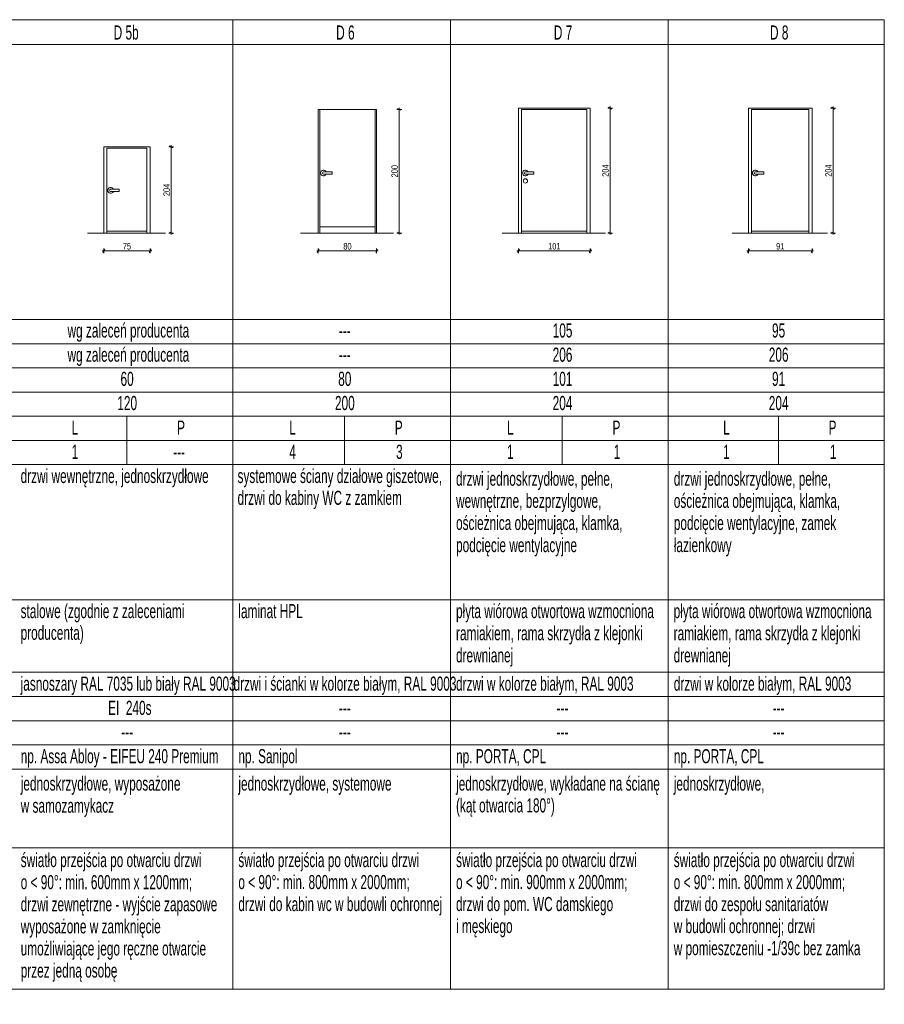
# Model space of a CAD drawing. Header units: centimetres. Extents: x 4440 to 22481, y -13438 to -10264.
# Tile 11 of 20: x 8150 to 10294, y -12849 to -10406. Entities that reach past the tile are written whole.
import ezdxf

# ---------------------------------------------------------------- set-up
doc = ezdxf.new("R2010")
doc.units = ezdxf.units.CM
doc.header["$MEASUREMENT"] = 0
for name, color, linetype in [('00RamTab-L', 7, 'Continuous'), ('499-Wymiary i opisy', 7, 'Continuous'), ('MF_Logo', 7, 'Continuous')]:
    doc.layers.add(name, color=color, linetype=linetype)
doc.styles.add('GENERATED_STYLE_1', font='txt')
doc.styles.add('GENERATED_STYLE_2', font='txt')
doc.dimstyles.new('GENERATED_STYLE__1', dxfattribs={"dimtxt": 16, "dimasz": 6.08, "dimexe": 0.18, "dimexo": 0.0625, "dimgap": 0.09, "dimtad": 1, "dimdec": 0, "dimzin": 0, "dimdsep": 46, "dimtxsty": 'GENERATED_STYLE_1', "dimblk": 'ARROWHEAD_2', "dimblk1": 'ARROWHEAD_2', "dimblk2": 'ARROWHEAD_2', "dimcen": 0.09, "dimse1": 1, "dimse2": 1, "dimclrd": 7, "dimclre": 7, "dimclrt": 7, "dimadec": 0, "dimazin": 0, "dimtfac": 1, "dimtdec": 4, "dimtmove": 0, "dimatfit": 3, "dimfxl": 0, "dimtolj": 1, "dimtzin": 0, "dimarcsym": 0})
doc.dimstyles.new('GENERATED_STYLE__2', dxfattribs={"dimtxt": 16, "dimasz": 6.08, "dimexe": 0.18, "dimexo": 0.0625, "dimgap": 0.09, "dimtad": 1, "dimtih": 1, "dimtoh": 1, "dimdec": 0, "dimzin": 0, "dimdsep": 46, "dimtxsty": 'GENERATED_STYLE_1', "dimblk": 'ARROWHEAD_2', "dimblk1": 'ARROWHEAD_2', "dimblk2": 'ARROWHEAD_2', "dimcen": 0.09, "dimse1": 1, "dimse2": 1, "dimclrd": 7, "dimclre": 7, "dimclrt": 7, "dimadec": 0, "dimazin": 0, "dimtfac": 1, "dimtdec": 4, "dimtmove": 0, "dimatfit": 3, "dimfxl": 0, "dimtolj": 1, "dimtzin": 0, "dimarcsym": 0})

# ---------------------------------------------------------------- blocks, each defined once
blk = doc.blocks.new('*D2')
at = {"layer": '499-Wymiary i opisy', "color": 7, "linetype": 'Continuous', "lineweight": 13}
for p, q in [((9619.7, -10625.4), (9607.7, -10625.4)), ((9617.7, -10627.7), (9609.7, -10623.1)), ((9613.7, -10625.4), (9613.7, -10621.5)), ((9613.7, -10935.1), (9613.7, -10625.4)), ((9619.7, -10935.1), (9607.7, -10935.1)), ((9609.7, -10932.8), (9617.7, -10937.4)), ((9613.7, -10939), (9613.7, -10935.1))]:
    blk.add_line(p, q, dxfattribs=at)
at = {"layer": '499-Wymiary i opisy', "color": 7, "lineweight": 13, "insert": (9610.5, -10795.6), "char_height": 16, "attachment_point": 7, "rotation": 90, "style": 'GENERATED_STYLE_1'}
blk.add_mtext('\\A1;{\\pql;\\fArial Narrow|b0|i0|c238|p34;204}', dxfattribs=at)
blk = doc.blocks.new('ARROWHEAD_2')
at = {"color": 0, "linetype": 'Continuous', "lineweight": 0}
for p, q in [((0, 0), (-1, 0)), ((-0.38, -0.66), (0.38, 0.66))]:
    blk.add_line(p, q, dxfattribs=at)
blk = doc.blocks.new('*D4')
at = {"layer": '499-Wymiary i opisy', "color": 7, "linetype": 'Continuous', "lineweight": 13}
for p, q in [((10172.6, -10625.4), (10160.6, -10625.4)), ((10170.6, -10627.7), (10162.6, -10623.1)), ((10166.6, -10625.4), (10166.6, -10621.5)), ((10166.6, -10935.1), (10166.6, -10625.4)), ((10172.6, -10935.1), (10160.6, -10935.1)), ((10162.6, -10932.8), (10170.6, -10937.4)), ((10166.6, -10939), (10166.6, -10935.1))]:
    blk.add_line(p, q, dxfattribs=at)
at = {"layer": '499-Wymiary i opisy', "color": 7, "lineweight": 13, "insert": (10163.4, -10795.6), "char_height": 16, "attachment_point": 7, "rotation": 90, "style": 'GENERATED_STYLE_1'}
blk.add_mtext('\\A1;{\\pql;\\fArial Narrow|b0|i0|c238|p34;204}', dxfattribs=at)
blk = doc.blocks.new('*D5')
at = {"layer": '499-Wymiary i opisy', "color": 7, "linetype": 'Continuous', "lineweight": 13}
for p, q in [((9382.5, -10979.4), (9386.4, -10979.4)), ((9388.7, -10975.4), (9384.1, -10983.4)), ((9386.4, -10985.4), (9386.4, -10973.4)), ((9386.4, -10979.4), (9564.4, -10979.4)), ((9562.1, -10983.4), (9566.7, -10975.4)), ((9564.4, -10985.4), (9564.4, -10973.4)), ((9564.4, -10979.4), (9568.3, -10979.4))]:
    blk.add_line(p, q, dxfattribs=at)
at = {"layer": '499-Wymiary i opisy', "color": 7, "lineweight": 13, "insert": (9460.1, -10976.2), "char_height": 16, "attachment_point": 7, "style": 'GENERATED_STYLE_1'}
blk.add_mtext('\\A1;{\\pql;\\fArial Narrow|b0|i0|c238|p34;101}', dxfattribs=at)
blk = doc.blocks.new('*D6')
at = {"layer": '499-Wymiary i opisy', "color": 7, "linetype": 'Continuous', "lineweight": 13}
for p, q in [((9952.8, -10979.4), (9956.7, -10979.4)), ((9959, -10975.4), (9954.4, -10983.4)), ((9956.7, -10985.4), (9956.7, -10973.4)), ((9956.7, -10979.4), (10114.5, -10979.4)), ((10112.2, -10983.4), (10116.8, -10975.4)), ((10114.5, -10985.4), (10114.5, -10973.4)), ((10114.5, -10979.4), (10118.4, -10979.4))]:
    blk.add_line(p, q, dxfattribs=at)
at = {"layer": '499-Wymiary i opisy', "color": 7, "lineweight": 13, "insert": (10025.4, -10976.2), "char_height": 16, "attachment_point": 7, "style": 'GENERATED_STYLE_1'}
blk.add_mtext('\\A1;{\\pql;\\fArial Narrow|b0|i0|c238|p34;91}', dxfattribs=at)
blk = doc.blocks.new('*D13')
at = {"layer": '499-Wymiary i opisy', "color": 7, "linetype": 'Continuous', "lineweight": 13}
for p, q in [((9094.9, -10630.7), (9086.9, -10626.1)), ((9090.9, -10628.4), (9090.9, -10624.5)), ((9096.9, -10628.4), (9084.9, -10628.4)), ((9090.9, -10935.1), (9090.9, -10628.4)), ((9096.9, -10935.1), (9084.9, -10935.1)), ((9086.9, -10932.8), (9094.9, -10937.4)), ((9090.9, -10939), (9090.9, -10935.1))]:
    blk.add_line(p, q, dxfattribs=at)
at = {"layer": '499-Wymiary i opisy', "color": 7, "lineweight": 13, "insert": (9087.7, -10797.1), "char_height": 16, "attachment_point": 7, "rotation": 90, "style": 'GENERATED_STYLE_1'}
blk.add_mtext('\\A1;{\\pql;\\fArial Narrow|b0|i0|c238|p34;200}', dxfattribs=at)
blk = doc.blocks.new('*D14')
at = {"layer": '499-Wymiary i opisy', "color": 7, "linetype": 'Continuous', "lineweight": 13}
for p, q in [((8886.1, -10979.4), (8890, -10979.4)), ((8892.3, -10975.4), (8887.7, -10983.4)), ((8890, -10985.4), (8890, -10973.4)), ((8890, -10979.4), (9034.8, -10979.4)), ((9032.5, -10983.4), (9037.1, -10975.4)), ((9034.8, -10985.4), (9034.8, -10973.4)), ((9034.8, -10979.4), (9038.7, -10979.4))]:
    blk.add_line(p, q, dxfattribs=at)
at = {"layer": '499-Wymiary i opisy', "color": 7, "lineweight": 13, "insert": (8952.2, -10976.2), "char_height": 16, "attachment_point": 7, "style": 'GENERATED_STYLE_1'}
blk.add_mtext('\\A1;{\\pql;\\fArial Narrow|b0|i0|c238|p34;80}', dxfattribs=at)
blk = doc.blocks.new('*D21')
at = {"layer": '499-Wymiary i opisy', "color": 7, "linetype": 'Continuous', "lineweight": 13}
for p, q in [((8531.4, -10721.3), (8519.4, -10721.3)), ((8529.4, -10723.6), (8521.4, -10719)), ((8525.4, -10721.3), (8525.4, -10717.4)), ((8525.4, -10935.1), (8525.4, -10721.3)), ((8531.4, -10935.1), (8519.4, -10935.1)), ((8521.4, -10932.8), (8529.4, -10937.4)), ((8525.4, -10939), (8525.4, -10935.1))]:
    blk.add_line(p, q, dxfattribs=at)
at = {"layer": '499-Wymiary i opisy', "color": 7, "lineweight": 13, "insert": (8522.2, -10843.6), "char_height": 16, "attachment_point": 7, "rotation": 90, "style": 'GENERATED_STYLE_1'}
blk.add_mtext('\\A1;{\\pql;\\fArial Narrow|b0|i0|c238|p34;204}', dxfattribs=at)
blk = doc.blocks.new('*D22')
at = {"layer": '499-Wymiary i opisy', "color": 7, "linetype": 'Continuous', "lineweight": 13}
for p, q in [((8354.2, -10979.4), (8358.1, -10979.4)), ((8360.4, -10975.4), (8355.8, -10983.4)), ((8358.1, -10985.4), (8358.1, -10973.4)), ((8358.1, -10979.4), (8473.2, -10979.4)), ((8470.9, -10983.4), (8475.5, -10975.4)), ((8473.2, -10985.4), (8473.2, -10973.4)), ((8473.2, -10979.4), (8477.1, -10979.4))]:
    blk.add_line(p, q, dxfattribs=at)
at = {"layer": '499-Wymiary i opisy', "color": 7, "lineweight": 13, "insert": (8405.4, -10976.2), "char_height": 16, "attachment_point": 7, "style": 'GENERATED_STYLE_1'}
blk.add_mtext('\\A1;{\\pql;\\fArial Narrow|b0|i0|c238|p34;75}', dxfattribs=at)

msp = doc.modelspace()

# ---------------------------------------------------------------- linework, layer by layer
at = {"layer": 'MF_Logo', "color": 7, "linetype": 'Continuous', "lineweight": 13}
for p, q in [((4439.5, -10405.9), (10293.6, -10405.9)), ((8678.2, -12811.5), (8678.2, -10405.9)), ((9217.9, -12811.5), (9217.9, -10405.9)), ((9757.7, -12811.5), (9757.7, -10405.9)), ((10293.6, -12811.5), (10293.6, -10405.9)), ((4439.5, -10467.2), (10293.6, -10467.2)), ((9386.4, -10935.1), (9386.4, -10625.4)), ((9386.4, -10625.4), (9564.4, -10625.4)), ((9564.4, -10935.1), (9564.4, -10625.4)), ((9956.7, -10935.1), (9956.7, -10625.4)), ((9956.7, -10625.4), (10114.5, -10625.4)), ((10114.5, -10935.1), (10114.5, -10625.4)), ((8890, -10935.1), (8890, -10628.4)), ((8890, -10628.4), (9034.8, -10628.4)), ((8894, -10935.1), (8894, -10628.4)), ((8894, -10628.4), (9030.8, -10628.4)), ((9030.8, -10935.1), (9030.8, -10628.4)), ((9034.8, -10935.1), (9034.8, -10628.4)), ((9394.4, -10935.1), (9394.4, -10628.4)), ((9394.4, -10628.4), (9556.4, -10628.4)), ((9556.4, -10935.1), (9556.4, -10628.4)), ((9964.7, -10935.1), (9964.7, -10628.4)), ((9964.7, -10628.4), (10106.5, -10628.4)), ((10106.5, -10935.1), (10106.5, -10628.4)), ((8358.1, -10935.1), (8358.1, -10721.3)), ((8358.1, -10721.3), (8473.2, -10721.3)), ((8473.2, -10935.1), (8473.2, -10721.3)), ((8366.1, -10935.1), (8366.1, -10724.3)), ((8366.1, -10724.3), (8465.2, -10724.3)), ((8465.2, -10935.1), (8465.2, -10724.3)), ((8903, -10783.4), (8924.3, -10783.4)), ((8903, -10788.9), (8924.3, -10788.9)), ((8924.3, -10783.4), (8924.3, -10788.9)), ((9403.4, -10783.4), (9424.8, -10783.4)), ((9403.4, -10788.9), (9424.8, -10788.9)), ((9424.8, -10783.4), (9424.8, -10788.9)), ((9973.7, -10783.4), (9995, -10783.4)), ((9973.7, -10788.9), (9995, -10788.9)), ((9995, -10783.4), (9995, -10788.9)), ((8375.1, -10826.7), (8396.4, -10826.7)), ((8375.1, -10832.1), (8396.4, -10832.1)), ((8396.4, -10826.7), (8396.4, -10832.1)), ((8317.7, -10935.1), (8511.3, -10935.1)), ((8366.1, -10930.4), (8465.2, -10930.4)), ((8845.6, -10935.1), (9076.8, -10935.1)), ((8894, -10920.1), (9030.8, -10920.1)), ((9346, -10935.1), (9602.5, -10935.1)), ((9394.4, -10930.4), (9556.4, -10930.4)), ((9916.3, -10935.1), (10152.5, -10935.1)), ((9964.7, -10930.4), (10106.5, -10930.4)), ((4439.5, -11149.7), (10293.6, -11149.7)), ((7598.6, -11209.7), (10293.6, -11209.7)), ((4439.5, -11269.7), (10293.6, -11269.7)), ((7598.6, -11329.7), (10293.6, -11329.7)), ((4439.5, -11389.7), (10293.6, -11389.7)), ((8415.7, -11509.7), (8415.7, -11389.7)), ((8955.4, -11509.7), (8955.4, -11389.7)), ((9495.2, -11509.7), (9495.2, -11389.7)), ((10031.1, -11509.7), (10031.1, -11389.7)), ((4439.5, -11449.7), (10293.6, -11449.7)), ((4439.5, -11509.7), (10293.6, -11509.7)), ((4439.5, -11845), (10293.6, -11845)), ((4439.5, -12025), (10293.6, -12025)), ((4439.5, -12085), (10293.6, -12085)), ((4439.5, -12145), (10293.6, -12145)), ((4439.5, -12205), (10293.6, -12205)), ((4439.5, -12205), (10293.6, -12205)), ((4439.5, -12265), (10293.6, -12265)), ((4439.5, -12460.4), (10293.6, -12460.4)), ((4439.5, -12811.5), (10293.6, -12811.5))]:
    msp.add_line(p, q, dxfattribs=at)
msp.add_circle((9403.7, -10805.9), 5.5, dxfattribs=at)
for centre, radius, start, end in [((8903.2, -10786.2), 7.23, 22.097, 337.903), ((8903.2, -10786.2), 2.73, 95.1077, 264.8923), ((9403.7, -10786.2), 7.23, 22.097, 337.903), ((9403.7, -10786.2), 2.73, 95.1077, 264.8923), ((9973.9, -10786.2), 7.23, 22.097, 337.903), ((9973.9, -10786.2), 2.73, 95.1077, 264.8923), ((8375.3, -10829.4), 7.23, 22.097, 337.903), ((8375.3, -10829.4), 2.73, 95.1077, 264.8923)]:
    msp.add_arc(centre, radius, start, end, dxfattribs=at)

# ---------------------------------------------------------------- texts
at = {"layer": '00RamTab-L', "color": 7, "linetype": 'Continuous', "lineweight": 25, "char_height": 35, "style": 'GENERATED_STYLE_2'}
for s, insert, attachment_point in [('\\A1;{\\W0.600000x;\\pql;\\fArial|b0|i0|c238|p38;D 5b}', (8382.7, -10420.2), 1), ('\\A1;{\\W0.600000x;\\pql;\\fArial|b0|i0|c238|p38;D 6}', (8934.5, -10420.2), 1), ('\\A1;{\\W0.600000x;\\pql;\\fArial|b0|i0|c238|p38;D 7}', (9474.2, -10420.2), 1), ('\\A1;{\\W0.600000x;\\pql;\\fArial|b0|i0|c238|p38;D 8}', (10010.2, -10420.2), 1), ('\\A1;{\\W0.600000x;\\pql;\\fArial|b0|i0|c238|p38;105}', (9471.3, -11159.4), 1), ('\\A1;{\\W0.600000x;\\pql;\\fArial|b0|i0|c238|p38;95}', (10015.2, -11159.4), 1), ('\\A1;{\\W0.600000x;\\pql;\\fArial|b0|i0|c238|p38;---}', (8941, -11159.4), 1), ('\\A1;{\\W0.600000x;\\pql;\\fArial|b0|i0|c238|p38;206}', (9471.3, -11219.4), 1), ('\\A1;{\\W0.600000x;\\pql;\\fArial|b0|i0|c238|p38;206}', (10007.2, -11219.4), 1), ('\\A1;{\\W0.600000x;\\pql;\\fArial|b0|i0|c238|p38;---}', (8941, -11219.4), 1), ('\\A1;{\\W0.600000x;\\pql;\\fArial|b0|i0|c238|p38;80}', (8939.5, -11279.4), 1), ('\\A1;{\\W0.600000x;\\pql;\\fArial|b0|i0|c238|p38;101}', (9471.3, -11279.4), 1), ('\\A1;{\\W0.600000x;\\pql;\\fArial|b0|i0|c238|p38;91}', (10015.2, -11279.4), 1), ('\\A1;{\\W0.600000x;\\pql;\\fArial|b0|i0|c238|p38;200}', (8931.5, -11339.4), 1), ('\\A1;{\\W0.600000x;\\pql;\\fArial|b0|i0|c238|p38;204}', (9471.3, -11339.4), 1), ('\\A1;{\\W0.600000x;\\pql;\\fArial|b0|i0|c238|p38;204}', (10007.2, -11339.4), 1), ('\\A1;{\\W0.600000x;\\pql;\\fArial|b0|i0|c238|p38;L}', (8278.4, -11400.4), 1), ('\\A1;{\\W0.600000x;\\pqr;\\fArial|b0|i0|c238|p38;P}', (8559.5, -11400.4), 3), ('\\A1;{\\W0.600000x;\\pql;\\fArial|b0|i0|c238|p38;L}', (8818.2, -11400.4), 1), ('\\A1;{\\W0.600000x;\\pqr;\\fArial|b0|i0|c238|p38;P}', (9099.3, -11400.4), 3), ('\\A1;{\\W0.600000x;\\pql;\\fArial|b0|i0|c238|p38;L}', (9358, -11400.4), 1), ('\\A1;{\\W0.600000x;\\pqr;\\fArial|b0|i0|c238|p38;P}', (9639.1, -11400.4), 3), ('\\A1;{\\W0.600000x;\\pql;\\fArial|b0|i0|c238|p38;L}', (9893.9, -11400.4), 1), ('\\A1;{\\W0.600000x;\\pqr;\\fArial|b0|i0|c238|p38;P}', (10175, -11400.4), 3), ('\\A1;{\\W0.600000x;\\pql;\\fArial|b0|i0|c238|p38;1}', (8278.4, -11460.4), 1), ('\\A1;{\\W0.600000x;\\pqr;\\fArial|b0|i0|c238|p38;---}', (8559.5, -11460.4), 3), ('\\A1;{\\W0.600000x;\\pql;\\fArial|b0|i0|c238|p38;4}', (8818.2, -11460.4), 1), ('\\A1;{\\W0.600000x;\\pqr;\\fArial|b0|i0|c238|p38;3}', (9099.3, -11460.4), 3), ('\\A1;{\\W0.600000x;\\pql;\\fArial|b0|i0|c238|p38;1}', (9358, -11460.4), 1), ('\\A1;{\\W0.600000x;\\pqr;\\fArial|b0|i0|c238|p38;1}', (9639.1, -11460.4), 3), ('\\A1;{\\W0.600000x;\\pql;\\fArial|b0|i0|c238|p38;1}', (9893.9, -11460.4), 1), ('\\A1;{\\W0.600000x;\\pqr;\\fArial|b0|i0|c238|p38;1}', (10175, -11460.4), 3), ('\\A1;{\\W0.600000x;\\pql;\\fArial|b0|i0|c238|p38;drzwi wewnętrzne, jednoskrzydłowe}', (8152, -11520.4), 1), ('\\A1;{\\W0.600000x;\\pql;\\fArial|b0|i0|c238|p38;laminat HPL}', (8691.8, -11855.6), 1), ('\\A1;{\\W0.600000x;\\pql;\\fArial|b0|i0|c238|p38;jasnoszary RAL 7035 lub biały RAL 9003}', (8152, -12035.6), 1), ('\\A1;{\\W0.600000x;\\pql;\\fArial|b0|i0|c238|p38;drzwi i ścianki w kolorze białym, RAL 9003}', (8680, -12035.6), 1), ('\\A1;{\\W0.600000x;\\pql;\\fArial|b0|i0|c238|p38;drzwi w kolorze białym, RAL 9003}', (9231.7, -12035.6), 1), ('\\A1;{\\W0.600000x;\\pql;\\fArial|b0|i0|c238|p38;drzwi w kolorze białym, RAL 9003}', (9771.7, -12035.6), 1), ('\\A1;{\\W0.600000x;\\pql;\\fArial|b0|i0|c238|p38;---}', (8941.2, -12095.6), 1), ('\\A1;{\\W0.600000x;\\pql;\\fArial|b0|i0|c238|p38;---}', (9481, -12095.6), 1), ('\\A1;{\\W0.600000x;\\pql;\\fArial|b0|i0|c238|p38;---}', (10016.9, -12095.6), 1), ('\\A1;{\\W0.600000x;\\pql;\\fArial|b0|i0|c238|p38;---}', (8401.5, -12155.6), 1), ('\\A1;{\\W0.600000x;\\pql;\\fArial|b0|i0|c238|p38;---}', (8941.2, -12155.6), 1), ('\\A1;{\\W0.600000x;\\pql;\\fArial|b0|i0|c238|p38;---}', (9481, -12155.6), 1), ('\\A1;{\\W0.600000x;\\pql;\\fArial|b0|i0|c238|p38;---}', (10016.9, -12155.6), 1), ('\\A1;{\\W0.600000x;\\pql;\\fArial|b0|i0|c238|p38;np. Assa Abloy - EIFEU 240 Premium}', (8152.2, -12215.6), 1), ('\\A1;{\\W0.600000x;\\pql;\\fArial|b0|i0|c238|p38;np. Sanipol}', (8691.9, -12215.6), 1), ('\\A1;{\\W0.600000x;\\pql;\\fArial|b0|i0|c238|p38;np. PORTA, CPL}', (9231.7, -12215.6), 1), ('\\A1;{\\W0.600000x;\\pql;\\fArial|b0|i0|c238|p38;np. PORTA, CPL}', (9771.7, -12215.6), 1), ('\\A1;{\\W0.600000x;\\pql;\\fArial|b0|i0|c238|p38;jednoskrzydłowe, systemowe }', (8691.9, -12283.5), 1), ('\\A1;{\\W0.600000x;\\pql;\\fArial|b0|i0|c238|p38;jednoskrzydłowe, }', (9771.5, -12283.5), 1)]:
    msp.add_mtext(s, dxfattribs=dict(at, insert=insert, attachment_point=attachment_point))
at = {"layer": '00RamTab-L', "color": 7, "linetype": 'Continuous', "lineweight": 13, "char_height": 35, "attachment_point": 1, "style": 'GENERATED_STYLE_2'}
for s, insert in [('\\A1;{\\W0.600000x;\\pql;\\fArial|b0|i0|c238|p38;wg zaleceń producenta}', (8268.3, -11159.4)), ('\\A1;{\\W0.600000x;\\pql;\\fArial|b0|i0|c238|p38;wg zaleceń producenta}', (8268.3, -11219.4)), ('\\A1;{\\W0.600000x;\\pql;\\fArial|b0|i0|c238|p38;60}', (8399.7, -11279.4)), ('\\A1;{\\W0.600000x;\\pql;\\fArial|b0|i0|c238|p38;120}', (8391.8, -11339.4))]:
    msp.add_mtext(s, dxfattribs=dict(at, insert=insert))
at = {"layer": '00RamTab-L', "color": 7, "linetype": 'Continuous', "lineweight": 25, "char_height": 35, "attachment_point": 1, "style": 'GENERATED_STYLE_2'}
for s, insert, line_spacing_factor in [('\\A1;{\\W0.600000x;\\pql;\\fArial|b0|i0|c238|p38;systemowe ściany działowe giszetowe,  \\P\\pql;\\fArial|b0|i0|c238|p38;drzwi do kabiny WC z zamkiem}', (8689.9, -11520.4), 0.927826), ('\\A1;{\\W0.600000x;\\pql;\\fArial|b0|i0|c238|p38;jednoskrzydłowe, wyposażone \\P\\pql;\\fArial|b0|i0|c238|p38;w samozamykacz}', (8152.2, -12283.5), 0.940037), ('\\A1;{\\W0.600000x;\\pql;\\fArial|b0|i0|c238|p38;jednoskrzydłowe, wykładane na ścianę \\P\\pql;\\fArial|b0|i0|c238|p38;(kąt otwarcia 180°)}', (9231.7, -12283.5), 0.927654), ('\\A1;{\\W0.600000x;\\pql;\\fArial|b0|i0|c238|p38;światło przejścia po otwarciu drzwi \\P\\pql;\\fArial|b0|i0|c238|p38;o < 90°: min. \\fArial|b0|i0|c238|p38;800mm x 2000mm;\\P\\pql;\\fArial|b0|i0|c238|p38;drzwi do kabin wc w budowli ochronnej}', (8691.9, -12473.3), 0.935281), ('\\A1;{\\W0.600000x;\\pql;\\fArial|b0|i0|c238|p38;światło przejścia po otwarciu drzwi \\P\\pql;\\fArial|b0|i0|c238|p38;o < 90°: min. 900mm x 2000mm; \\P\\pql;\\fArial|b0|i0|c238|p38;drzwi do pom. WC damskiego \\P\\pql;\\fArial|b0|i0|c238|p38;i męskiego }', (9231.7, -12473.3), 0.934632), ('\\A1;{\\W0.600000x;\\pql;\\fArial|b0|i0|c238|p38;światło przejścia po otwarciu drzwi \\P\\pql;\\fArial|b0|i0|c238|p38;o < 90°: min. 800mm x 2000mm; \\P\\pql;\\fArial|b0|i0|c238|p38;drzwi do zespołu sanitariatów \\P\\pql;\\fArial|b0|i0|c238|p38;w budowli ochronnej; drzwi \\P\\pql;\\fArial|b0|i0|c238|p38;w pomieszczeniu -1/39c bez zamka}', (9771.5, -12473.3), 0.936149)]:
    msp.add_mtext(s, dxfattribs=dict(at, insert=insert, line_spacing_factor=line_spacing_factor))
for s, insert, width, line_spacing_factor in [('\\A1;{\\W0.600000x;\\pql;\\fArial|b0|i0|c238|p38;drzwi jednoskrzydłowe, pełne, wewnętrzne, bezprzylgowe,\\P\\pql;\\fArial|b0|i0|c238|p38;ościeżnica obejmująca, klamka, podcięcie wentylacyjne}', (9231.7, -11527.1), 515.151, 0.940975), ('\\A1;{\\W0.600000x;\\pql;\\fArial|b0|i0|c238|p38;drzwi jednoskrzydłowe, pełne, \\P\\pql;\\fArial|b0|i0|c238|p38;ościeżnica obejmująca, klamka, podcięcie wentylacyjne, zamek łazienkowy}', (9771.7, -11527.1), 510.761, 0.940975), ('\\A1;{\\W0.600000x;\\pql;\\fArial|b0|i0|c238|p38;stalowe (zgodnie z zaleceniami producenta)}', (8152, -11855.6), 520.237, 0.92221), ('\\A1;{\\W0.600000x;\\pql;\\fArial|b0|i0|c238|p38;płyta wiórowa otwortowa wzmocniona ramiakiem, rama skrzydła z klejonki drewnianej}', (9231.6, -11855.6), 520.237, 0.940037), ('\\A1;{\\W0.600000x;\\pql;\\fArial|b0|i0|c238|p38;płyta wiórowa otwortowa wzmocniona ramiakiem, rama skrzydła z klejonki drewnianej}', (9771.3, -11855.6), 520.237, 0.940037), ('\\A1;{\\W0.600000x;\\pql;\\fArial|b0|i0|c238|p38;światło przejścia po otwarciu drzwi \\P\\pql;\\fArial|b0|i0|c238|p38;o < 90°: min. 600mm x 1200mm; \\P\\pql;\\fArial|b0|i0|c238|p38;drzwi zewnętrzne - wyjście zapasowe wyposażone w zamknięcie umożliwiające jego ręczne otwarcie przez jedną osobę}', (8152.2, -12473.3), 510.014, 0.93925)]:
    msp.add_mtext(s, dxfattribs=dict(at, insert=insert, width=width, line_spacing_factor=line_spacing_factor))
at = {"layer": '00RamTab-L', "color": 1, "linetype": 'Continuous', "lineweight": 13, "insert": (8368.9, -12095.6), "char_height": 35, "attachment_point": 1, "style": 'GENERATED_STYLE_2'}
msp.add_mtext('\\A1;{\\W0.600000x;\\pql;\\fArial|b0|i0|c238|p38;EI  240s}', dxfattribs=at)

# ---------------------------------------------------------------- dimensions: what is measured, and where the dimension line sits
at = {"layer": '499-Wymiary i opisy', "color": 7, "linetype": 'Continuous', "lineweight": 13}
for base, p1, p2, text, picture, middle in [((9090.9, -10628.4), (9034.8, -10935.1), (9034.8, -10628.4), '200', '*D13', (9079.7, -10778.8)), ((9613.7, -10625.4), (9564.4, -10935.1), (9564.4, -10625.4), '204', '*D2', (9602.5, -10777.3)), ((10166.6, -10625.4), (10114.5, -10935.1), (10114.5, -10625.4), '204', '*D4', (10155.4, -10777.3)), ((8525.4, -10721.3), (8473.2, -10935.1), (8473.2, -10721.3), '204', '*D21', (8514.2, -10825.3))]:
    dim = msp.add_linear_dim(base=base, p1=p1, p2=p2, angle=90, text=text, dimstyle='GENERATED_STYLE__1', dxfattribs=at)
    dim.commit()
    dim.dimension.update_dxf_attribs({"geometry": picture, "text_midpoint": middle, "dimtype": 160, "text_rotation": 90})
for base, p1, p2, text, picture, middle in [((8473.2, -10979.4), (8358.1, -10935.1), (8473.2, -10935.1), '75', '*D22', (8417.6, -10968.2)), ((9034.8, -10979.4), (8890, -10935.1), (9034.8, -10935.1), '80', '*D14', (8964.4, -10968.2)), ((9564.4, -10979.4), (9386.4, -10935.1), (9564.4, -10935.1), '101', '*D5', (9478.4, -10968.2)), ((10114.5, -10979.4), (9956.7, -10935.1), (10114.5, -10935.1), '91', '*D6', (10037.5, -10968.2))]:
    dim = msp.add_linear_dim(base=base, p1=p1, p2=p2, text=text, dimstyle='GENERATED_STYLE__2', dxfattribs=at)
    dim.commit()
    dim.dimension.update_dxf_attribs({"geometry": picture, "text_midpoint": middle, "dimtype": 160})

doc.saveas('drawing.dxf')
